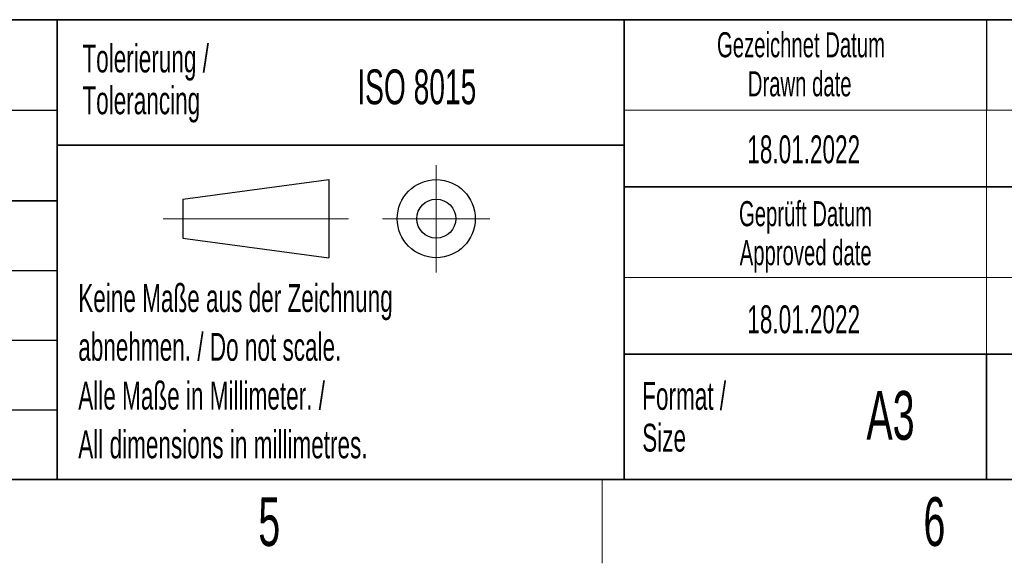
# Paper-space layout 'Blatt2' of a CAD drawing. Header units: millimetres. Extents: x 5 to 418, y 2 to 292.
# Tile 13 of 29: x 223 to 294, y 6 to 45. Entities that reach past the tile are written whole.
import ezdxf

# ---------------------------------------------------------------- set-up
doc = ezdxf.new("R2010")
doc.units = ezdxf.units.MM
doc.layers.add('SLD-0', color=7, linetype='Continuous')
doc.styles.add('SLDTEXTSTYLE0', font='TXT', dxfattribs={"width": 0.605})

psp = doc.layouts.new('Blatt2')

# ---------------------------------------------------------------- linework, layer by layer
at = {"layer": 'SLD-0', "lineweight": 35}
for p, q in [((158.1167, 45), (225.6167, 45)), ((225.6167, 45), (225.6167, 32)), ((225.6167, 45), (266.3305, 45)), ((225.6167, 45), (225.6167, 36)), ((266.3305, 12), (266.3305, 45)), ((266.3305, 45), (266.3305, 12)), ((318, 45), (266.3305, 45)), ((225.6167, 36), (266.3305, 36)), ((225.6167, 36), (225.6167, 12)), ((266.3305, 33), (318, 33)), ((158.1167, 32), (225.6167, 32)), ((225.6167, 32), (225.6167, 12)), ((266.3305, 21), (318, 21)), ((292.3305, 21), (292.3305, 12)), ((26, 12), (408, 12)), ((158.1167, 12), (225.6167, 12)), ((225.6167, 12), (266.3305, 12)), ((266.3305, 12), (318, 12))]:
    psp.add_line(p, q, dxfattribs=at)
at = {"layer": 'SLD-0'}
for p, q in [((292.3305, 45), (292.3305, 38.5)), ((158.1167, 38.5), (225.6167, 38.5)), ((158.1167, 27), (225.6167, 27)), ((158.1167, 22), (225.6167, 22)), ((158.1167, 17), (225.6167, 17))]:
    psp.add_line(p, q, dxfattribs=at)
at = {"layer": 'SLD-0', "lineweight": 18}
for p, q in [((266.3305, 38.5), (318, 38.5)), ((292.3305, 38.5), (292.3305, 33)), ((252.8396, 34.5746), (252.8396, 26.8746)), ((292.3305, 33), (292.3305, 26.5)), ((233.2396, 30.7246), (246.5396, 30.7246)), ((248.9896, 30.7246), (256.6896, 30.7246)), ((266.3305, 26.5), (318, 26.5)), ((292.3305, 26.5), (292.3305, 21)), ((264.75, 6), (264.75, 12))]:
    psp.add_line(p, q, dxfattribs=at)
at = {"layer": 'SLD-0', "lineweight": 25}
for p, q in [((234.6396, 32.1246), (245.1396, 33.5246)), ((245.1396, 33.5246), (245.1396, 27.9246)), ((158.1167, 32), (225.6167, 32)), ((234.6396, 32.1246), (234.6396, 29.3246)), ((234.6396, 29.3246), (245.1396, 27.9246))]:
    psp.add_line(p, q, dxfattribs=at)
for radius in [2.8, 1.4]:
    psp.add_circle((252.8396, 30.7246), radius, dxfattribs=at)

# ---------------------------------------------------------------- texts
at = {"layer": 'SLD-0', "style": 'SLDTEXTSTYLE0'}
for s, insert, char_height, attachment_point in [('Gezeichnet Datum', (279.0254, 44.1039), 1.8, 2), ('Tolerierung /', (227.4391, 43.2172), 2, 1), ('ISO 8015', (247.1716, 41.4342), 2.5, 1), ('Drawn date', (278.9303, 41.3039), 1.8, 2), ('Tolerancing', (227.4391, 40.2172), 2, 1), ('18.01.2022', (279.2203, 36.699), 2, 2), ('Geprüft Datum', (279.3494, 31.9851), 1.8, 2), ('Approved date', (279.362, 29.1851), 1.8, 2), ('Keine Maße aus der Zeichnung', (227.1404, 26.0307), 2, 1), ('18.01.2022', (279.2203, 24.5049), 2, 2), ('abnehmen. / Do not scale.', (227.1404, 22.5307), 2, 1), ('Alle Maße in Millimeter. /', (227.1404, 19.0307), 2, 1), ('Format /', (267.6251, 19.0116), 2, 1), ('A3', (285.4515, 18.3609), 3.5, 2), ('All dimensions in millimetres.', (227.1404, 15.5307), 2, 1), ('Size', (267.6251, 16.0116), 2, 1), ('5', (240.8527, 10.743), 3.5, 2), ('6', (288.6027, 10.743), 3.5, 2)]:
    psp.add_mtext(s, dxfattribs=dict(at, insert=insert, char_height=char_height, attachment_point=attachment_point))

doc.saveas('drawing.dxf')
